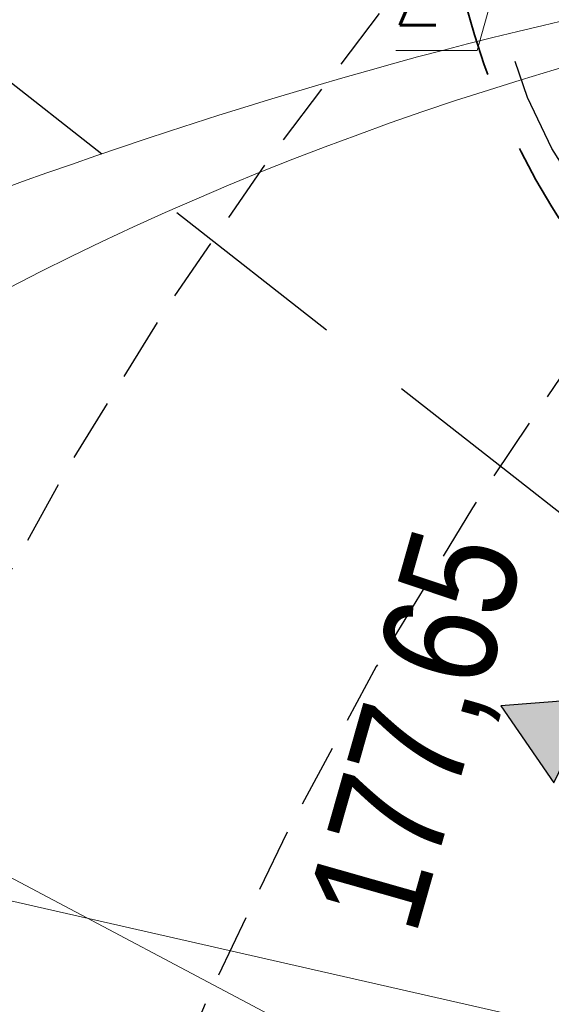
# Model space of a CAD drawing. Header units: metres. Extents: x 964 to 7125, y -212 to 9570.
# Tile 21 of 185: x 1655.05 to 1659.24, y 244.2 to 251.96. Entities that reach past the tile are written whole.
import ezdxf
from ezdxf import colors
from ezdxf.entities.mleader import LeaderData, LeaderLine
from ezdxf.enums import TextEntityAlignment as Align
from ezdxf.math import Vec2, Vec3

# ---------------------------------------------------------------- set-up
doc = ezdxf.new("R2010")
doc.units = ezdxf.units.M
for name, pattern in [('CENTER', [50.800000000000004, 31.75, -6.35, 6.35, -6.35]), ('CIĄGłA', [0]), ('DASH', [0.75, 0.5, -0.25]), ('DASHED', [0.75, 0.5, -0.25]), ('DASHEDX2', [38.099999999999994, 25.4, -12.7]), ('HIDDEN', [0.375, 0.25, -0.125])]:
    doc.linetypes.add(name, pattern=pattern)
for name, color, linetype, lineweight in [('_IE', 240, 'Continuous', 9), ('_Pb95', 94, 'Continuous', 35), ('_U95', 30, 'Continuous', 35), ('_VRS', 210, 'Continuous', 35), ('AGP1_HATCH', 7, 'Continuous', 5), ('AGP1_koncepcja', 6, 'Continuous', 50), ('IS-KD-opis', 96, 'Continuous', 30), ('IS-KD-opis-rzedne', 96, 'Continuous', 30), ('LINIE PRZEKROJOWE', 7, 'Continuous', 9), ('STREFY GAZOCIĄG', 7, 'Continuous', 9)]:
    doc.layers.add(name, color=color, linetype=linetype, lineweight=lineweight)
doc.layers.add('ZP_strefy oddziaływania', color=8, linetype='HIDDEN')
doc.layers.add('zz-odwodnienie', color=5, linetype='Continuous')
doc.styles.add('IS-0.6', font='simplex.shx', dxfattribs={"width": 0.6})
doc.styles.get("Standard").update_dxf_attribs({"font": 'arial.ttf'})

# ---------------------------------------------------------------- blocks, each defined once
blk = doc.blocks.new('PRZEKRÓJ TERENU OPIS PZT')
at = {"color": 251, "true_color": 0x636466}
blk.add_lwpolyline([(2751.913770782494, 34.79011449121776), (2751.621480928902, -72.80764638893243)], dxfattribs=at)
blk = doc.blocks.new('d_rzędna')
at = {"layer": 'zz-odwodnienie'}
blk.add_hatch(color=0, dxfattribs=at).paths.add_polyline_path([(0, 0), (0.3686594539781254, 0.6385369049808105), (-0.3686594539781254, 0.6385369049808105)])
at = {"layer": 'zz-odwodnienie', "color": 0}
for p, q in [((-0.3686594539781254, 0.6385369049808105), (0, 0)), ((0.3686594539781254, 0.6385369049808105), (-0.3686594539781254, 0.6385369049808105)), ((-0.3686594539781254, 0.6385369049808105), (0, 0)), ((0.3686594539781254, 0.6385369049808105), (-0.3686594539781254, 0.6385369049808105)), ((0, 0), (0.3686594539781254, 0.6385369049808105)), ((0, 0), (0.3686594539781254, 0.6385369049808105))]:
    blk.add_line(p, q, dxfattribs=at)
blk = doc.blocks.new('_None', base_point=(2.5, 0))
blk = doc.blocks.new('IS-opis-studni-L-0.6')
at = {"color": 0, "linetype": 'Continuous', "lineweight": 15, "transparency": 16777216}
blk.add_line((-3.5, 0), (0, 0), dxfattribs=at)
at = {"color": 0, "linetype": 'Continuous', "lineweight": -2, "transparency": 16777216, "style": 'IS-0.6', "width": 0.6}
for p in [(-1.75, 0.25), (-1.75, -1.25), (-1.75, -2.5)]:
    blk.add_attdef('000,00', text='', height=1, dxfattribs=at).set_placement(p, align=Align.CENTER)
blk.add_attdef('S0', text='', height=1.25, dxfattribs=at).set_placement((-3.75, 0), align=Align.MIDDLE_RIGHT)

msp = doc.modelspace()

# ---------------------------------------------------------------- leaders
at = {"layer": 'IS-KD-opis-rzedne', "color": 8}
ml = msp.add_multileader_block('Standard', dxfattribs=at)
ml.set_content('IS-opis-studni-L-0.6', color=8)
ml.set_attribute('S0', 'D7', width=0)
ml.set_attribute('000,00', '177,61', width=0)
ml.set_attribute('000,00', '175,90', width=0)
ml.set_attribute('000,00', '', width=0)
ml.set_leader_properties(linetype='Continuous', lineweight=9)
ml.set_arrow_properties(name='NONE')
ml.build(insert=Vec2(0, 0))
ml.multileader.update_dxf_attribs({"has_dogleg": 0, "text_left_attachment_type": 6, "text_right_attachment_type": 6, "dogleg_length": 0, "arrow_head_size": 5, "block_connection_type": 1})
ctx = ml.context
ctx.base_point, ctx.char_height, ctx.arrow_head_size, ctx.landing_gap_size, ctx.plane_origin = Vec3(1646.787671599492, 249.5375644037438), 20, 5, 5, Vec3(1663.744708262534, 240.3661638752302)
ctx.left_attachment, ctx.right_attachment, ctx.text_align_type, ctx.attachment_type = 6, 6, 2, 1
notes = []
notes.append((ctx, [(0, (1, 1, 0), (1646.787671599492, 249.5375644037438), (-1, 0), 0, [(0, [(1658.945659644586, 243.0927042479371)], 0, [])])]))
ctx.block.insert = Vec3(1646.787671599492, 249.5375644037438)
for ctx, leaders in notes:
    for number, flags, end, landing, length, lines in leaders:
        leader = LeaderData()
        leader.index, (leader.has_last_leader_line, leader.has_dogleg_vector, leader.attachment_direction) = number, flags
        leader.last_leader_point, leader.dogleg_vector, leader.dogleg_length = Vec3(end), Vec3(landing), length
        for number, points, colour, breaks in lines:
            line = LeaderLine()
            line.index, line.vertices, line.color, line.breaks = number, Vec3.list(points), colors.encode_raw_color(colour), breaks
            leader.lines.append(line)
        ctx.leaders.append(leader)

# ---------------------------------------------------------------- next in the draw order: block references
at = {"layer": 'LINIE PRZEKROJOWE', "color": 8, "linetype": 'CIĄGłA', "lineweight": 5, "rotation": 77.33843703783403}
msp.add_blockref('PRZEKRÓJ TERENU OPIS PZT', (1049.121817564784, -2439.27793463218), dxfattribs=at)

# ---------------------------------------------------------------- next in the draw order: hatches: boundary and pattern name
at = {"layer": 'AGP1_HATCH', "transparency": 33554625}
h = msp.add_hatch(dxfattribs=at)
h.set_pattern_fill('GRASS', color=8, scale=0.02)
h.set_pattern_definition([(90, (-261.6057629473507, 0), (-0.3592102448, 0.3592102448), [0.09525, -0.6231704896]), (45, (-261.6057629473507, 0), (-0.3592102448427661, 0.3592102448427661), [0.09525, -0.41275]), (135, (-261.6057629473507, 0), (-0.3592102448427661, -0.3592102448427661), [0.09525, -0.41275])])
edge = h.paths.add_edge_path()
edge.add_line((1656.421609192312, 281.1750997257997), (1656.12732490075, 280.1037389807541))
edge.add_arc((1693.613011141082, 442.3996465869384), 166.5687194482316, 256.9943948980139, 258.1500133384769)
edge.add_line((1659.408129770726, 279.380738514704), (1659.687923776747, 279.3204852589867))
edge.add_line((1659.687923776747, 279.3204852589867), (1659.805812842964, 279.8679188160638))
edge.add_line((1659.805812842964, 279.8679188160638), (1661.428610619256, 279.5184515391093))
edge.add_line((1661.428610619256, 279.5184515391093), (1661.310721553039, 278.9710179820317))
edge.add_line((1661.310721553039, 278.9710179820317), (1671.858992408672, 276.6994623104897))
edge.add_line((1671.858992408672, 276.6994623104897), (1672.890124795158, 277.4314030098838))
edge.add_line((1672.890124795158, 277.4314030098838), (1656.421609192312, 281.1750997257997))
edge = h.paths.add_edge_path()
edge.add_line((1672.890124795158, 277.4314030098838), (1671.858992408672, 276.6994623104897))
edge.add_line((1671.858992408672, 276.6994623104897), (1700.067020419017, 270.6249021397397))
edge.add_arc((1697.571881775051, 261.9819229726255), 8.995932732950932, -9.899978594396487, 73.89711847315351, ccw=False)
edge.add_line((1706.433859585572, 260.4352636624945), (1699.674548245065, 230.8202579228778))
edge.add_line((1699.674548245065, 230.8202579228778), (1699.038714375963, 230.9653696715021))
edge.add_line((1699.038714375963, 230.9653696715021), (1697.659528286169, 224.9226379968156))
edge.add_line((1697.659528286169, 224.9226379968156), (1693.427565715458, 225.8885363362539))
edge.add_line((1693.427565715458, 225.8885363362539), (1694.802276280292, 231.9116583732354))
edge.add_line((1694.802276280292, 231.9116583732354), (1691.417076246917, 230.9890328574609))
edge.add_line((1691.417076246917, 230.9890328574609), (1687.619809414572, 231.8557167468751))
edge.add_line((1687.619809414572, 231.8557167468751), (1687.208875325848, 230.0552605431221))
edge.add_line((1687.208875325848, 230.0552605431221), (1682.488514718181, 231.1293036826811))
edge.add_line((1682.488514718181, 231.1293036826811), (1682.900170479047, 232.9329218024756))
edge.add_line((1682.900170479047, 232.9329218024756), (1676.827230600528, 234.319002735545))
edge.add_line((1676.827230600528, 234.319002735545), (1675.092447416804, 235.4907377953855))
edge.add_arc((1674.59275734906, 234.8031445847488), 0.8499850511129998, 53.99321822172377, 167.1431079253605)
edge.add_line((1673.764082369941, 234.992280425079), (1672.473484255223, 229.3376865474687))
edge.add_line((1672.473484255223, 229.3376865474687), (1668.330036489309, 230.2833823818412))
edge.add_line((1668.330036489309, 230.2833823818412), (1668.697188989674, 231.8920150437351))
edge.add_line((1668.697188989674, 231.8920150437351), (1649.540477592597, 236.2643211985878))
edge.add_line((1649.540477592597, 236.2643211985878), (1649.540154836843, 236.2643948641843))
edge.add_line((1649.540154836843, 236.2643948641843), (1649.974062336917, 238.1655061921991))
edge.add_line((1649.974062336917, 238.1655061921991), (1646.074028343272, 239.0556455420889))
edge.add_line((1646.074028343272, 239.0556455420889), (1646.786081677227, 242.1754179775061))
edge.add_line((1646.786081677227, 242.1754179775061), (1651.996839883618, 262.8037986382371))
edge.add_arc((1649.233634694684, 263.5017936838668), 2.849999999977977, 345.8234528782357, 357.692915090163)
edge.add_line((1652.081324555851, 263.3870659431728), (1652.175551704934, 265.7259047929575))
edge.add_line((1652.175551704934, 265.7259047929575), (1643.651609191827, 234.6850997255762))
edge.add_line((1643.651609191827, 234.6850997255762), (1698.061609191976, 222.3150997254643))
edge.add_line((1698.061609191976, 222.3150997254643), (1709.121609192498, 269.1950997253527))
edge.add_line((1709.121609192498, 269.1950997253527), (1672.890124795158, 277.4314030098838))

# ---------------------------------------------------------------- next in the draw order: linework, layer by layer
at = {"layer": '_IE', "color": 8}
for points in [[(1647.482579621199, 247.4740591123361), (1659.770661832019, 252.0491178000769), (1666.638751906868, 252.862462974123), (1678.156671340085, 252.6857835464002)], [(1648.115397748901, 240.5816660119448), (1648.732326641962, 243.4238820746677), (1662.081287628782, 252.237999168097), (1664.448506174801, 252.5714102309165), (1678.138012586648, 252.6040333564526)]]:
    msp.add_spline(points, degree=3, dxfattribs=at)
at = {"layer": '_Pb95', "color": 8, "linetype": 'CENTER', "ltscale": 0.03}
msp.add_open_spline([(1658.239054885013, 263.6652396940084, 8.674231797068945e-07), (1658.633810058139, 263.523123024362, 5.11882177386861e-07), (1659.563637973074, 263.1883736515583, -3.255785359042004e-07), (1659.631254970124, 263.3189249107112, 7.484222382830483e-08), (1661.490352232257, 260.7788906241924, -1.133248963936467e-07), (1659.455269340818, 264.0419800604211, 1.93127992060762e-08), (1666.85196110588, 255.05648731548, -2.826969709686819e-09), (1667.450672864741, 254.2280977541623), (1668.824184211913, 252.8474815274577), (1669.613677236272, 251.4398061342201), (1669.493333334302, 249.6787121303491), (1668.893441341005, 248.4326641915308), (1668.41724197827, 247.6355703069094), (1668.153505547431, 247.3471441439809), (1668.054536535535, 247.2389101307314)], degree=3, knots=[0, 0, 0, 0, 0.8344376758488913, 1.965480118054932, 2.939565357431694, 9.339221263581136, 12.05415992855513, 14.39969932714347, 15.80132992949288, 17.38410520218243, 19.19242978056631, 20.79328327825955, 21.52445019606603, 21.96363209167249, 21.96363209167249, 21.96363209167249, 21.96363209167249], dxfattribs=at)
at = {"layer": '_Pb95', "color": 8, "linetype": 'DASHEDX2', "ltscale": 0.03}
msp.add_open_spline([(1657.897111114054, 262.9998449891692, 8.674231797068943e-07), (1658.213707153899, 262.9166242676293, 5.1863197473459e-07), (1659.050500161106, 262.6966641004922, -4.032558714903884e-07), (1659.394018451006, 262.2297961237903, 1.240024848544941e-07), (1660.413967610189, 260.659109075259, -5.462972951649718e-08), (1661.162731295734, 259.8666454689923, 1.654246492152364e-08), (1662.09141406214, 259.044712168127, -2.575530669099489e-09), (1663.406415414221, 257.8897073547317), (1663.979285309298, 254.7582878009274), (1664.106003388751, 254.2175012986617, -1.138843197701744e-09), (1664.505403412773, 252.2162012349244, 1.881028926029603e-09), (1664.145219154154, 251.6437122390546, -7.047926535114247e-09), (1663.795782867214, 251.3384893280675, 1.573878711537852e-08), (1663.618346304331, 251.1835034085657, 2.730941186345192e-08)], degree=3, knots=[0, 0, 0, 0, 0.929581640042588, 2.456971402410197, 3.946561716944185, 6.294891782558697, 8.516908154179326, 9.931080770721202, 11.33032813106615, 12.79893951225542, 13.50065133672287, 14.18116408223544, 14.88318754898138, 14.88318754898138, 14.88318754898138, 14.88318754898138], dxfattribs=at)
at = {"layer": '_U95', "color": 8, "linetype": 'CENTER', "ltscale": 0.1}
msp.add_spline([(1660.027095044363, 258.7405088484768), (1659.632863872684, 258.8373375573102), (1659.131501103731, 258.6495971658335), (1658.631980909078, 257.2949945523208), (1658.530383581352, 255.6661973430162), (1658.465826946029, 252.5579907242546), (1660.336911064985, 249.2052789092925), (1663.146362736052, 247.9406496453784), (1664.391303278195, 247.8991516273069), (1664.941152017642, 248.7602355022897), (1665.101223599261, 249.6233841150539)], degree=3, dxfattribs=at)
at = {"layer": '_VRS', "color": 8, "ltscale": 0.01}
msp.add_open_spline([(1657.872232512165, 263.7482784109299, 8.674231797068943e-07), (1657.652313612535, 263.8074060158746, 5.271128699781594e-07), (1657.01383828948, 263.9790670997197, -4.608865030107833e-07), (1656.255843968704, 263.006121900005, 4.749080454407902e-07), (1658.934590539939, 260.8248312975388, 7.540496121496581e-07), (1661.821370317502, 259.0846014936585, -3.863930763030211e-06), (1662.423094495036, 258.2474515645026, 9.875984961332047e-06), (1663.003063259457, 258.2051785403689, -1.680298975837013e-05), (1664.201842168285, 253.3620684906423, 1.88952188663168e-06), (1664.106417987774, 251.8909045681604, -4.664551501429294e-07), (1663.795653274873, 251.6742048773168, 8.411288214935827e-08), (1663.548089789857, 251.4540371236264, 4.919375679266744e-08), (1663.435027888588, 251.3534868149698, 3.324624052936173e-08)], degree=3, knots=[0, 0, 0, 0, 0.5669948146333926, 1.646116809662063, 5.104747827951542, 9.152049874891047, 12.42013225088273, 14.60601219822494, 15.22061639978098, 15.76742765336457, 16.30184798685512, 16.75108120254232, 16.75108120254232, 16.75108120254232, 16.75108120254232], dxfattribs=at)
at = {"layer": '_VRS', "color": 8, "linetype": 'CENTER', "ltscale": 0.03}
msp.add_open_spline([(1658.299977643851, 263.1737031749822, 8.674231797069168e-07), (1658.593189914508, 263.0620427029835, 5.208758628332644e-07), (1659.474248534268, 262.7265198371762, -5.204465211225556e-07), (1660.628740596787, 261.3935565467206, 1.816476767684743e-06), (1662.346973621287, 258.7496519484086, -1.360625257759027e-06), (1666.030969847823, 255.6008406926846, 1.45525845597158e-07), (1668.499175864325, 252.5770190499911, -1.384240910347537e-08), (1669.102675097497, 250.2435949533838, 5.450896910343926e-09), (1668.57071616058, 248.4817457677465), (1667.850559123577, 247.6559490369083), (1667.740700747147, 247.5299755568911)], degree=3, knots=[0, 0, 0, 0, 0.5824043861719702, 1.750037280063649, 5.728875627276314, 13.04300488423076, 15.56950423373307, 17.30711425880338, 20.09375422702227, 20.59537050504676, 20.59537050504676, 20.59537050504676, 20.59537050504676], dxfattribs=at)
at = {"layer": 'AGP1_koncepcja', "color": 8, "linetype": 'DASHED', "lineweight": 30, "ltscale": 2}
msp.add_open_spline([(1664.608265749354, 250.2655930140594, -4.74946293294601e-09), (1664.166813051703, 249.8819536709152, -2.832657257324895e-09), (1662.998527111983, 248.8666683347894, 2.24008809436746e-09), (1658.025005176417, 249.6122911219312), (1659.039205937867, 259.5961969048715), (1659.863048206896, 259.4376046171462), (1660.330296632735, 259.3476577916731)], degree=3, knots=[0, 0, 0, 0, 0.7948507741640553, 2.103539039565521, 2.840654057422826, 3.80650312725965, 3.80650312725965, 3.80650312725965, 3.80650312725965], dxfattribs=at)
at = {"layer": 'STREFY GAZOCIĄG', "color": 8, "linetype": 'DASH', "lineweight": 30, "ltscale": 3}
msp.add_lwpolyline([(1642.988972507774, 260.8864281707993), (1645.659142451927, 258.7651264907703), (1658.893392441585, 248.3972670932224), (1663.527899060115, 244.7534289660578), (1668.568117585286, 240.6392841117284), (1675.57600182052, 234.81948430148), (1677.131259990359, 233.7754669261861), (1685.266781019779, 227.192060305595), (1692.925945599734, 224.8646312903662), (1694.360811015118, 224.4434131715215), (1698.286504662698, 223.268406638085)], dxfattribs=at)
msp.add_lwpolyline([(1642.988972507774, 260.8864281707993), (1645.659142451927, 258.7651264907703), (1658.893392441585, 248.3972670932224), (1663.527899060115, 244.7534289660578), (1668.568117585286, 240.6392841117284), (1675.57600182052, 234.81948430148), (1677.131259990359, 233.7754669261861), (1685.266781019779, 227.192060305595), (1692.925945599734, 224.8646312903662), (1694.360811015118, 224.4434131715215), (1698.286504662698, 223.268406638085)], dxfattribs=at)
at = {"layer": 'ZP_strefy oddziaływania', "color": 8, "ltscale": 2}
for points in [[(1660.321802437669, 264.8110650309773), (1660.729691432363, 265.2510952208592, -0.414213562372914), (1674.861677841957, 265.7867818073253), (1675.571088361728, 265.1291888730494, -0.4142135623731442), (1676.106774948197, 250.9972024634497), (1675.698885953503, 250.5571722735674, -0.4142135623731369), (1661.566899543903, 250.0214856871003), (1660.857489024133, 250.6790786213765, -0.4142135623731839)], [(1717.150832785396, 222.9354654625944), (1717.607088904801, 224.9073697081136, 0.414213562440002), (1695.141948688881, 260.8978889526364), (1688.103877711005, 262.52634680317, 0.4142135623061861), (1652.113358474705, 240.0612065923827), (1651.657102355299, 238.0893023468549, 0.4142135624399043), (1674.12224257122, 202.0987831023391), (1681.160313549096, 200.4703252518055, 0.4142135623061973)]]:
    msp.add_lwpolyline(points, format="xyb", close=True, dxfattribs=at)
at = {"layer": 'ZP_strefy oddziaływania', "color": 8, "ltscale": 2, "elevation": -5.00880708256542e-06}
msp.add_lwpolyline([(1692.136947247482, 260.8568644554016), (1690.577061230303, 261.2128910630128, 0.4142135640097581), (1654.653694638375, 238.6405242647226), (1654.509058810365, 238.006820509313, 0.4142135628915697), (1677.081425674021, 202.0834540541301), (1678.641311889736, 201.7274273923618, 0.4142135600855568), (1714.564678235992, 224.2997940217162), (1714.709314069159, 224.9334977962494, 0.4142135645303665)], format="xyb", close=True, dxfattribs=at)

# ---------------------------------------------------------------- next in the draw order: block references
at = {"layer": 'zz-odwodnienie', "color": 8, "linetype": 'CIĄGłA', "lineweight": 0, "rotation": 124.628384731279}
for p in [(1659.575854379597, 246.6074658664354), (1659.575854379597, 246.6074658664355), (1659.575854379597, 246.6074658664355)]:
    msp.add_blockref('d_rzędna', p, dxfattribs=at)

# ---------------------------------------------------------------- next in the draw order: texts
at = {"layer": 'zz-odwodnienie', "color": 8, "char_height": 0.9, "width": 5.784085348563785, "attachment_point": 1, "rotation": 74.12952745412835}
for insert in [(1657.30081463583, 244.9682146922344), (1657.30081463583, 244.9682146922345), (1657.30081463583, 244.9682146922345)]:
    msp.add_mtext('{\\fArial Narrow|b0|i0|c238|p34;177,65}', dxfattribs=dict(at, insert=insert))

# ---------------------------------------------------------------- next in the draw order: leaders
at = {"layer": 'IS-KD-opis', "color": 8}
ml = msp.add_multileader_mtext('Standard', dxfattribs=at)
ml.set_content('z', color=8, style='IS-0.6')
ml.set_leader_properties(linetype='Continuous', lineweight=9)
ml.set_arrow_properties(name='NONE')
ml.build(insert=Vec2(0, 0))
ml.multileader.update_dxf_attribs({"has_dogleg": 0, "text_left_attachment_type": 6, "text_right_attachment_type": 6, "dogleg_length": 0, "arrow_head_size": 0.25})
ctx = ml.context
ctx.base_point, ctx.char_height, ctx.arrow_head_size, ctx.landing_gap_size, ctx.plane_origin, ctx.plane_x_axis, ctx.plane_y_axis = Vec3(1657.84107009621, 251.716185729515), 1, 0.25, 0.25, Vec3(1624.468813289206, 252.7190268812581), Vec3(1, -5.419996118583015e-10), Vec3(5.419996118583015e-10, 1)
ctx.left_attachment, ctx.right_attachment, ctx.text_align_type = 6, 6, 2
notes = []
notes.append((ctx, [(1, (1, 1, 0), (1658.655355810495, 251.7161857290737), (-1, 5.419996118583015e-10), 0, [(0, [(1659.493851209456, 254.7126679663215)], 0, [])])]))
ctx.mtext.insert, ctx.mtext.text_direction, ctx.mtext.rotation, ctx.mtext.alignment, ctx.mtext.line_spacing_style, ctx.mtext.flow_direction = Vec3(1658.405355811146, 252.9161857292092), Vec3(1, -5.419996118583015e-10), 6.283185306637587, 3, 2, 5
for ctx, leaders in notes:
    for number, flags, end, landing, length, lines in leaders:
        leader = LeaderData()
        leader.index, (leader.has_last_leader_line, leader.has_dogleg_vector, leader.attachment_direction) = number, flags
        leader.last_leader_point, leader.dogleg_vector, leader.dogleg_length = Vec3(end), Vec3(landing), length
        for number, points, colour, breaks in lines:
            line = LeaderLine()
            line.index, line.vertices, line.color, line.breaks = number, Vec3.list(points), colors.encode_raw_color(colour), breaks
            leader.lines.append(line)
        ctx.leaders.append(leader)

doc.saveas('drawing.dxf')
